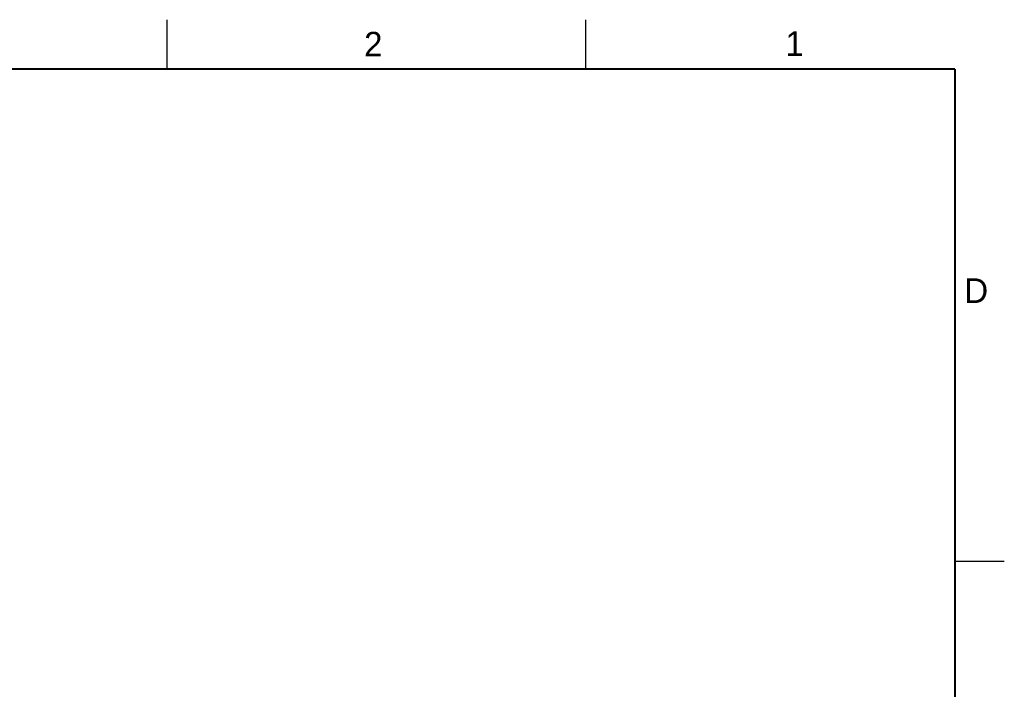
# Model space of a CAD drawing. Header units: inches. Extents: x 0 to 34, y 0 to 22.
# Tile 116 of 116: x 24 to 34, y 15.2 to 22. Entities that reach past the tile are written whole.
import ezdxf

# ---------------------------------------------------------------- set-up
doc = ezdxf.new("R2010")
doc.units = ezdxf.units.IN
doc.header["$LTSCALE"] = 1.87
doc.header["$MEASUREMENT"] = 0
doc.layers.get('0').update_dxf_attribs({"linetype": 'CONTINUOUS'})
doc.styles.add('TEXTSTYLE_2', font='txt')

msp = doc.modelspace()

# ---------------------------------------------------------------- linework, layer by layer
at = {"color": 2, "linetype": 'CONTINUOUS'}
for p, q in [((25.5, 22), (25.5, 21.5)), ((29.75, 22), (29.75, 21.5)), ((33.5, 16.5), (34, 16.5))]:
    msp.add_line(p, q, dxfattribs=at)
at = {"color": 7, "linetype": 'CONTINUOUS', "const_width": 0.02}
for points in [[(33.5, 21.5), (0.5, 21.5)], [(33.5, 0.5), (33.5, 21.5)]]:
    msp.add_lwpolyline(points, dxfattribs=at)

# ---------------------------------------------------------------- texts
at = {"color": 2, "linetype": 'CONTINUOUS', "char_height": 0.25, "width": 0.25, "attachment_point": 1, "line_spacing_factor": 0.9, "style": 'TEXTSTYLE_2'}
for s, insert in [('2', (27.5025, 21.8762)), ('1', (31.7781, 21.8826)), ('D', (33.5947, 19.3736))]:
    msp.add_mtext(s, dxfattribs=dict(at, insert=insert))

doc.saveas('drawing.dxf')
